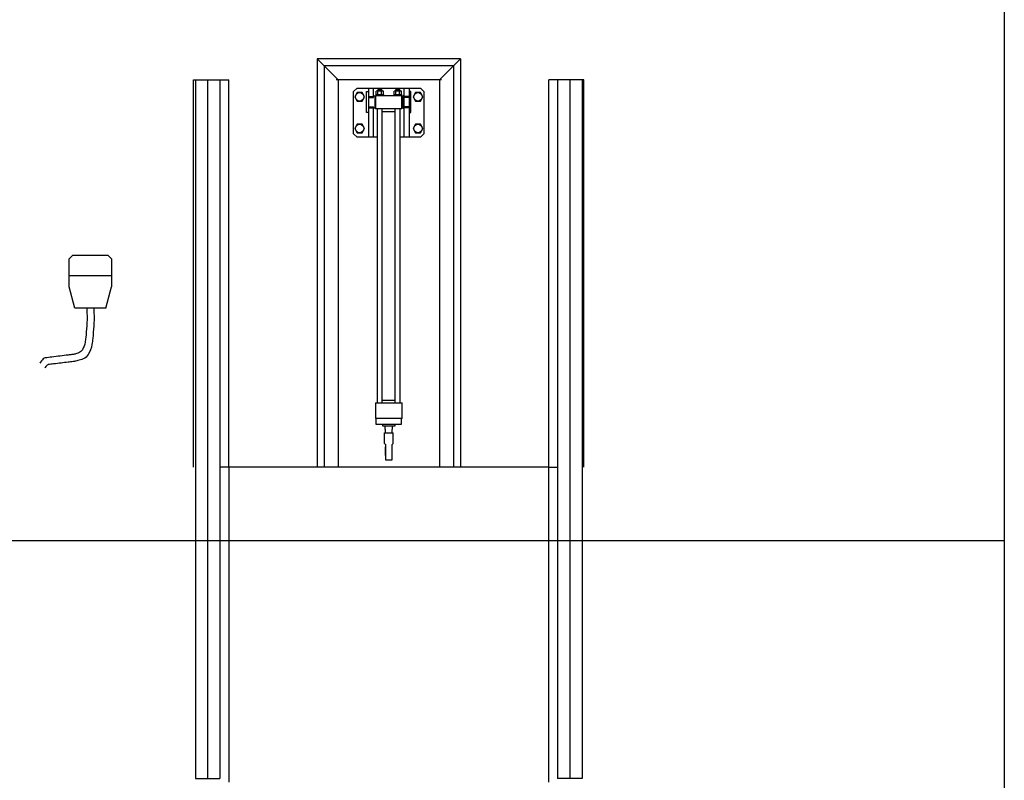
# Model space of a CAD drawing. Extents: x -1507204116 to 3732041488, y -170180604 to 62810664.
# Tile 41 of 54: x 130694 to 133493, y 1427 to 3588. Entities that reach past the tile are written whole.
import ezdxf

# ---------------------------------------------------------------- set-up
doc = ezdxf.new("R2010")
doc.units = 0
doc.header["$LTSCALE"] = 1000
doc.header["$MEASUREMENT"] = 0
doc.layers.add('_ZAŘÍZENÍ', color=7, linetype='CONTINUOUS')

msp = doc.modelspace()

# ---------------------------------------------------------------- linework, layer by layer
at = {"layer": '_ZAŘÍZENÍ', "color": 0, "lineweight": -2}
for p, q in [((133493, 7415), (133493, -142)), ((131539, 3477), (131539, 2317)), ((131947, 3477), (131539, 3477)), ((131599, 3417), (131539, 3477)), ((131887, 3417), (131947, 3477)), ((131947, 3477), (131947, 2317)), ((131559, 3457), (131559, 2317)), ((131927, 3457), (131559, 3457)), ((131927, 3457), (131927, 2317)), ((131188, 2317), (131188, 3417)), ((131188, 3417), (131288, 3417)), ((131193, 3417), (131193, 1432)), ((131228, 3417), (131228, 1432)), ((131263, 3417), (131263, 1432)), ((131288, 2317), (131288, 3417)), ((131893, 3417), (131593, 3417)), ((131599, 3417), (131599, 2317)), ((131887, 3417), (131599, 3417)), ((131887, 3417), (131887, 2317)), ((132198, 2317), (132198, 3417)), ((132298, 3417), (132198, 3417)), ((132223, 3417), (132223, 1432)), ((132258, 3417), (132258, 1432)), ((132293, 3417), (132293, 1432)), ((132298, 2317), (132298, 3417)), ((131643, 3384), (131653, 3394)), ((131653, 3394), (131833, 3394)), ((131685, 3394), (131685, 3254)), ((131700, 3367), (131700, 3394)), ((131712.6, 3390), (131711.5, 3388.9)), ((131723.5, 3388.9), (131711.5, 3388.9)), ((131711.5, 3388.9), (131711.5, 3385.5)), ((131722.4, 3390), (131712.6, 3390)), ((131712.6, 3385.5), (131712.6, 3390)), ((131722.4, 3385.5), (131722.4, 3390)), ((131723.5, 3388.9), (131722.4, 3390)), ((131723.5, 3385.5), (131723.5, 3388.9)), ((131763.6, 3390), (131762.5, 3388.9)), ((131774.5, 3388.9), (131762.5, 3388.9)), ((131762.5, 3388.9), (131762.5, 3385.5)), ((131773.4, 3390), (131763.6, 3390)), ((131763.6, 3385.5), (131763.6, 3390)), ((131774.5, 3388.9), (131773.4, 3390)), ((131773.4, 3385.5), (131773.4, 3390)), ((131774.5, 3385.5), (131774.5, 3388.9)), ((131786, 3394), (131786, 3254)), ((131801, 3394), (131801, 3254)), ((131843, 3384), (131833, 3394)), ((131643, 3264), (131643, 3384)), ((131653.1, 3381), (131646.1, 3369)), ((131646.1, 3369), (131653.1, 3357)), ((131666.9, 3381), (131653.1, 3381)), ((131673.9, 3369), (131666.9, 3381)), ((131666.9, 3357), (131673.9, 3369)), ((131680, 3324), (131680, 3384)), ((131680, 3384), (131685, 3384)), ((131685, 3370), (131700, 3370)), ((131685, 3367), (131700, 3367)), ((131700, 3371.5), (131703, 3371.5)), ((131703, 3371.5), (131703, 3336.5)), ((131705, 3366.5), (131703, 3366.5)), ((131705.5, 3373), (131780.5, 3373)), ((131705.5, 3373), (131705.5, 3335)), ((131707, 3375.5), (131728.1, 3375.5)), ((131707, 3373), (131707, 3375.5)), ((131707.1, 3376.4), (131707.1, 3384.6)), ((131725.3, 3385.5), (131709.7, 3385.5)), ((131712.3, 3376.4), (131712.3, 3384.6)), ((131716.8, 3373), (131718.2, 3375.5)), ((131722.7, 3376.4), (131722.7, 3384.6)), ((131727.9, 3376.4), (131727.9, 3384.6)), ((131728.1, 3375.5), (131728.1, 3373)), ((131758, 3375.5), (131779.1, 3375.5)), ((131758, 3373), (131758, 3375.5)), ((131758.1, 3376.4), (131758.1, 3384.6)), ((131776.3, 3385.5), (131760.7, 3385.5)), ((131763.3, 3376.4), (131763.3, 3384.6)), ((131767.8, 3373), (131769.2, 3375.5)), ((131773.7, 3376.4), (131773.7, 3384.6)), ((131778.9, 3376.4), (131778.9, 3384.6)), ((131779.1, 3375.5), (131779.1, 3373)), ((131780.5, 3335), (131780.5, 3373)), ((131781, 3366.5), (131783, 3366.5)), ((131783, 3371.5), (131783, 3336.5)), ((131786, 3371.5), (131783, 3371.5)), ((131801, 3370), (131786, 3370)), ((131801, 3367), (131786, 3367)), ((131806, 3384), (131801, 3384)), ((131806, 3324), (131806, 3384)), ((131819.1, 3381), (131812.1, 3369)), ((131812.1, 3369), (131819.1, 3357)), ((131832.9, 3381), (131819.1, 3381)), ((131839.9, 3369), (131832.9, 3381)), ((131832.9, 3357), (131839.9, 3369)), ((131843, 3384), (131843, 3264)), ((131653.1, 3357), (131666.9, 3357)), ((131685, 3341), (131700, 3341)), ((131685, 3338), (131700, 3338)), ((131700, 3254), (131700, 3341)), ((131703, 3336.5), (131700, 3336.5)), ((131703, 3341.5), (131705, 3341.5)), ((131780.5, 3335), (131705.5, 3335)), ((131710.5, 2499.5), (131710.5, 3335)), ((131724.5, 2499.5), (131724.5, 3335)), ((131761.5, 2499.5), (131761.5, 3335)), ((131775.5, 2499.5), (131775.5, 3335)), ((131783, 3341.5), (131781, 3341.5)), ((131783, 3336.5), (131786, 3336.5)), ((131801, 3341), (131786, 3341)), ((131801, 3338), (131786, 3338)), ((131819.1, 3357), (131832.9, 3357)), ((131685, 3324), (131680, 3324)), ((131724.5, 3327), (131761.5, 3327)), ((131801, 3324), (131806, 3324)), ((131653.1, 3291), (131646.1, 3279)), ((131646.1, 3279), (131653.1, 3267)), ((131666.9, 3291), (131653.1, 3291)), ((131673.9, 3279), (131666.9, 3291)), ((131666.9, 3267), (131673.9, 3279)), ((131819.1, 3291), (131812.1, 3279)), ((131812.1, 3279), (131819.1, 3267)), ((131832.9, 3291), (131819.1, 3291)), ((131839.9, 3279), (131832.9, 3291)), ((131832.9, 3267), (131839.9, 3279)), ((131653, 3254), (131643, 3264)), ((131710.5, 3254), (131653, 3254)), ((131653.1, 3267), (131666.9, 3267)), ((131833, 3254), (131775.5, 3254)), ((131819.1, 3267), (131832.9, 3267)), ((131843, 3264), (131833, 3254)), ((130844.3, 2918.8), (130834.3, 2908.8)), ((130844.3, 2918.8), (130944.3, 2918.8)), ((130954.3, 2908.8), (130944.3, 2918.8)), ((130834.3, 2829.1), (130834.3, 2908.8)), ((130954.3, 2908.8), (130954.3, 2829.1)), ((130954.3, 2860.3), (130834.3, 2860.3)), ((130850.5, 2768.8), (130834.3, 2829.1)), ((130938.2, 2768.8), (130954.3, 2829.1)), ((130938.2, 2768.8), (130850.5, 2768.8)), ((131705, 2499.5), (131781, 2499.5)), ((131705, 2499.5), (131705, 2455)), ((131724.5, 2507.5), (131761.5, 2507.5)), ((131781, 2455), (131781, 2499.5)), ((131781, 2455), (131705, 2455)), ((131706.5, 2455), (131706.5, 2439)), ((131706.5, 2439), (131779.5, 2439)), ((131726, 2433), (131726, 2439)), ((131760, 2439), (131760, 2433)), ((131779.5, 2439), (131779.5, 2455)), ((131760, 2433), (131726, 2433)), ((131730.5, 2384.4), (131730.5, 2414)), ((131730.5, 2414), (131755.5, 2414)), ((131732, 2433), (131732, 2425.5)), ((131733.5, 2424), (131732, 2425.5)), ((131733.5, 2414), (131733.5, 2424)), ((131752.5, 2424), (131754, 2425.5)), ((131752.5, 2414), (131752.5, 2424)), ((131754, 2425.5), (131754, 2433)), ((131755.5, 2384.4), (131755.5, 2414)), ((131734.2, 2380.3), (131730.8, 2383.7)), ((131734.5, 2337), (131734.5, 2379.6)), ((131751.5, 2379.6), (131751.5, 2337)), ((131755.2, 2383.7), (131751.8, 2380.3)), ((131733, 2374.5), (131733, 2349.5)), ((131734.5, 2374.5), (131733, 2374.5)), ((131753, 2374.5), (131751.5, 2374.5)), ((131753, 2349.5), (131753, 2374.5)), ((131733, 2349.5), (131734.5, 2349.5)), ((131751.5, 2337), (131734.5, 2337)), ((131751.5, 2349.5), (131753, 2349.5)), ((131288, 2317), (131263, 2317)), ((132198, 2317), (131288, 2317)), ((132198, 2317), (131288, 2317)), ((131288, 2317), (131288, 1422)), ((132198, 1422), (132198, 2317)), ((132198, 2317), (132223, 2317)), ((133493, 2107), (116993, 2107)), ((131193, 1432), (131263, 1432)), ((132293, 1432), (132223, 1432))]:
    msp.add_line(p, q, dxfattribs=at)
for points in [[(130884.3, 2768.8, -0.012676), (130885.1, 2739.6, -0.017448), (130884.3, 2718.4, -0.007034), (130881.5, 2685, -0.017516), (130879.7, 2671.7, -0.094781), (130871.8, 2650.4, -0.163998), (130861.5, 2641.8, -0.02802), (130850.9, 2638.2, -0.034285), (130841.9, 2636.5, -0.000268), (130831.7, 2635.2, -0.00012), (130809, 2632.4, -0.001579), (130785.2, 2629.5, 0.001922), (130765.6, 2627.1, 0.166594), (130760.8, 2624.7, 0.053254), (130750.6, 2612.1)], [(130904.3, 2768.8, -0.012111), (130905.1, 2738.9, -0.016976), (130904.3, 2717.5, -0.007506), (130901.4, 2682.7, -0.014801), (130899.2, 2665.2, -0.097521), (130888.7, 2636.6, -0.162113), (130874.5, 2624.5, -0.029858), (130859.3, 2619.5, -0.034362), (130845.7, 2616.8, -0.000192), (130831, 2615, -0.000144), (130811.5, 2612.5, -0.001641), (130790.2, 2609.9, 0.002271), (130774.8, 2608.1, 0.166324), (130772, 2606.7, 0.045253), (130764.7, 2598)]]:
    msp.add_lwpolyline(points, format="xyb", dxfattribs=at)
for centre in [(131660, 3369), (131826, 3369), (131660, 3279), (131826, 3279)]:
    msp.add_circle(centre, 12, dxfattribs=at)
for centre, radius, start, end in [((131709.7, 3381.3), 4.23, 52.1211, 127.8789), ((131709.7, 3379.7), 4.23, 232.1211, 307.8789), ((131717.5, 3369.9), 15.6, 70.5288, 109.4712), ((131717.5, 3391.1), 15.6, 250.5288, 289.4712), ((131725.3, 3381.3), 4.23, 52.1211, 127.8789), ((131725.3, 3379.7), 4.23, 232.1211, 307.8789), ((131760.7, 3381.3), 4.23, 52.1211, 127.8789), ((131760.7, 3379.7), 4.23, 232.1211, 307.8789), ((131768.5, 3369.9), 15.6, 70.5288, 109.4712), ((131768.5, 3391.1), 15.6, 250.5288, 289.4712), ((131776.3, 3381.3), 4.23, 52.1211, 127.8789), ((131776.3, 3379.7), 4.23, 232.1211, 307.8789), ((131731.5, 2384.4), 1, 180, 225), ((131733.5, 2379.6), 1, 0, 45), ((131752.5, 2379.6), 1, 135, 180), ((131754.5, 2384.4), 1, 315, 0)]:
    msp.add_arc(centre, radius, start, end, dxfattribs=at)

doc.saveas('drawing.dxf')
